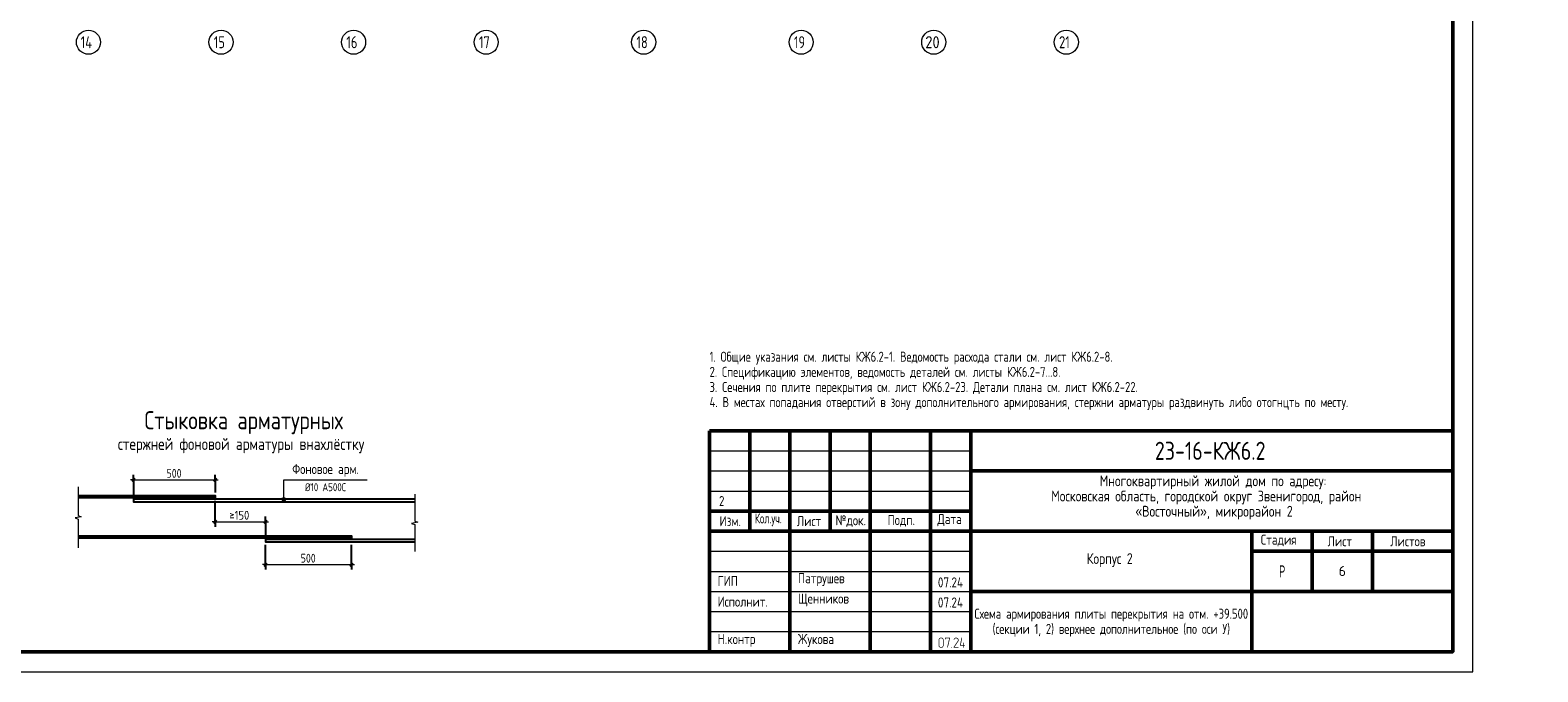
# Model space of a CAD drawing. Header units: millimetres. Extents: x 0 to 61017, y 0 to 42000.
# Tile 9 of 21: x 23489 to 61017, y 0 to 15970. Entities that reach past the tile are written whole.
import ezdxf

# ---------------------------------------------------------------- set-up
doc = ezdxf.new("R2010")
doc.units = ezdxf.units.MM
doc.linetypes.add('______5', pattern=[1100, 800, -100, 100, -100])
for name, color, linetype, lineweight in [('Standard', 7, 'Continuous', 25), ('Оси', 40, '______5', 18), ('Примечания', 7, 'Continuous', 25)]:
    doc.layers.add(name, color=color, linetype=linetype, lineweight=lineweight)
doc.styles.add('GOST 2.304-81', font='txt')
doc.styles.add('ISOCPEUR', font='txt')

msp = doc.modelspace()

# ---------------------------------------------------------------- hatches: boundary and pattern name
at = {"layer": 'Standard', "linetype": 'Continuous', "lineweight": 25, "transparency": 33554687}
h = msp.add_hatch(color=7, dxfattribs=at)
h.paths.add_polyline_path([(46225, 655), (46225, 652), (46225, 649), (46225, 647), (46224, 644), (46224, 641), (46223, 639), (46222, 637), (46221, 634), (46220, 632), (46219, 630), (46218, 627), (46216, 625), (46215, 623), (46213, 621), (46212, 619), (46210, 617), (46208, 615), (46206, 613), (46204, 612), (46201, 610), (46199, 609), (46197, 607), (46195, 606), (46192, 605), (46190, 604), (46188, 603), (46185, 603), (46182, 602), (46180, 602), (46177, 602), (46175, 601), (46172, 601), (46154, 601), (46151, 601), (46149, 602), (46146, 602), (46144, 602), (46142, 603), (46139, 603), (46137, 604), (46135, 605), (46132, 606), (46130, 607), (46128, 609), (46126, 610), (46123, 611), (46121, 613), (46119, 615), (46117, 617), (46115, 619), (46113, 621), (46111, 623), (46110, 625), (46108, 627), (46107, 629), (46106, 632), (46105, 634), (46104, 636), (46103, 639), (46102, 641), (46102, 644), (46101, 646), (46101, 649), (46101, 652), (46101, 655), (46101, 797), (46101, 799), (46101, 802), (46101, 805), (46102, 807), (46102, 810), (46103, 812), (46104, 814), (46105, 817), (46106, 819), (46107, 821), (46108, 823), (46109, 826), (46111, 828), (46113, 830), (46114, 832), (46116, 834), (46118, 836), (46120, 838), (46122, 839), (46124, 841), (46127, 842), (46129, 844), (46131, 845), (46133, 846), (46136, 847), (46138, 848), (46141, 848), (46143, 849), (46146, 849), (46149, 850), (46151, 850), (46154, 850), (46172, 850), (46175, 850), (46177, 850), (46180, 849), (46182, 849), (46185, 849), (46187, 848), (46190, 847), (46192, 846), (46194, 845), (46197, 844), (46199, 843), (46201, 841), (46203, 840), (46205, 838), (46207, 836), (46209, 834), (46211, 833), (46213, 830), (46215, 828), (46216, 826), (46218, 824), (46219, 822), (46220, 820), (46221, 817), (46222, 815), (46223, 812), (46224, 810), (46224, 807), (46225, 805), (46225, 802), (46225, 799), (46225, 797)], flags=16)
h.paths.add_polyline_path([(46208, 655), (46208, 797), (46208, 800), (46207, 804), (46206, 807), (46205, 810), (46204, 813), (46202, 816), (46200, 819), (46197, 822), (46194, 824), (46192, 826), (46189, 828), (46185, 830), (46182, 831), (46179, 832), (46175, 832), (46172, 832), (46154, 832), (46150, 832), (46147, 832), (46144, 831), (46140, 830), (46137, 828), (46134, 826), (46131, 824), (46129, 822), (46126, 819), (46124, 816), (46122, 814), (46121, 810), (46120, 807), (46119, 804), (46118, 800), (46118, 797), (46118, 655), (46118, 651), (46119, 648), (46120, 644), (46121, 641), (46123, 638), (46125, 635), (46127, 632), (46129, 630), (46132, 627), (46135, 625), (46138, 623), (46141, 622), (46144, 620), (46147, 620), (46151, 619), (46154, 619), (46172, 619), (46175, 619), (46179, 620), (46182, 620), (46185, 622), (46188, 623), (46191, 625), (46194, 627), (46197, 629), (46200, 632), (46202, 635), (46204, 637), (46205, 641), (46206, 644), (46207, 647), (46208, 651)])
for points in [[(46385, 839), (46332, 608), (46331, 607), (46331, 606), (46330, 605), (46328, 603), (46323, 601), (46321, 601), (46320, 602), (46318, 602), (46317, 603), (46316, 604), (46315, 605), (46315, 605), (46315, 606), (46314, 607), (46314, 608), (46314, 609), (46314, 610), (46314, 612), (46365, 832), (46278, 832), (46278, 815), (46278, 814), (46278, 813), (46278, 812), (46278, 811), (46277, 810), (46277, 809), (46276, 809), (46276, 808), (46275, 807), (46273, 806), (46271, 806), (46269, 806), (46269, 806), (46268, 806), (46268, 806), (46267, 806), (46266, 807), (46265, 807), (46264, 807), (46263, 808), (46263, 808), (46262, 809), (46262, 810), (46261, 811), (46261, 812), (46261, 813), (46261, 814), (46261, 815), (46261, 841), (46261, 842), (46261, 843), (46261, 844), (46261, 845), (46261, 846), (46262, 847), (46262, 847), (46263, 848), (46263, 848), (46264, 849), (46265, 849), (46266, 849), (46266, 850), (46267, 850), (46268, 850), (46270, 850), (46376, 850), (46378, 850), (46380, 849), (46382, 849), (46383, 848), (46384, 847), (46385, 845), (46385, 844), (46385, 842)], [(46589, 601), (46483, 601), (46481, 601), (46480, 602), (46478, 603), (46476, 604), (46475, 606), (46475, 607), (46474, 609), (46474, 611), (46474, 612), (46474, 613), (46475, 614), (46475, 615), (46573, 763), (46577, 770), (46579, 776), (46580, 779), (46581, 782), (46581, 786), (46581, 789), (46581, 791), (46581, 793), (46581, 795), (46580, 798), (46580, 800), (46579, 802), (46579, 804), (46578, 806), (46577, 807), (46576, 809), (46575, 811), (46573, 813), (46572, 814), (46570, 816), (46569, 818), (46567, 819), (46565, 821), (46563, 822), (46562, 823), (46560, 824), (46558, 826), (46556, 827), (46554, 828), (46552, 828), (46550, 829), (46547, 830), (46545, 831), (46543, 831), (46541, 831), (46539, 832), (46536, 832), (46534, 832), (46531, 832), (46528, 831), (46525, 831), (46522, 830), (46519, 829), (46517, 828), (46514, 827), (46511, 825), (46509, 823), (46506, 821), (46504, 819), (46502, 816), (46499, 813), (46498, 809), (46496, 806), (46494, 802), (46494, 800), (46493, 799), (46492, 798), (46491, 798), (46490, 797), (46489, 797), (46488, 796), (46486, 796), (46484, 796), (46483, 797), (46481, 797), (46480, 798), (46479, 799), (46478, 800), (46478, 800), (46478, 801), (46477, 802), (46477, 803), (46477, 804), (46477, 805), (46477, 808), (46478, 811), (46479, 813), (46480, 816), (46482, 818), (46483, 820), (46484, 823), (46485, 825), (46487, 827), (46488, 829), (46490, 831), (46492, 832), (46493, 834), (46495, 836), (46497, 837), (46499, 839), (46501, 840), (46504, 843), (46508, 845), (46512, 846), (46516, 848), (46520, 849), (46524, 849), (46529, 850), (46533, 850), (46536, 850), (46539, 850), (46543, 849), (46546, 849), (46549, 848), (46551, 848), (46554, 847), (46557, 846), (46560, 845), (46563, 843), (46566, 842), (46568, 840), (46571, 839), (46574, 837), (46576, 835), (46579, 833), (46581, 830), (46584, 828), (46586, 826), (46588, 823), (46590, 820), (46591, 818), (46593, 815), (46594, 813), (46596, 810), (46597, 807), (46598, 804), (46598, 801), (46599, 798), (46599, 795), (46600, 792), (46600, 789), (46600, 784), (46599, 780), (46598, 776), (46597, 772), (46596, 770), (46595, 767), (46595, 765), (46593, 763), (46592, 760), (46591, 758), (46589, 755), (46588, 753), (46499, 619), (46589, 619), (46591, 619), (46592, 618), (46594, 618), (46595, 616), (46596, 615), (46597, 613), (46598, 612), (46598, 610), (46598, 609), (46597, 607), (46597, 606), (46595, 604), (46595, 603), (46594, 603), (46594, 602), (46593, 602), (46592, 602), (46591, 601), (46590, 601)], [(46722, 672), (46749, 672), (46751, 672), (46752, 672), (46754, 671), (46755, 670), (46757, 668), (46757, 667), (46758, 665), (46758, 663), (46758, 662), (46758, 660), (46757, 659), (46756, 657), (46755, 657), (46755, 656), (46754, 656), (46753, 655), (46752, 655), (46751, 655), (46750, 655), (46749, 655), (46722, 655), (46722, 610), (46722, 609), (46722, 608), (46722, 607), (46722, 606), (46721, 605), (46721, 605), (46721, 604), (46720, 603), (46719, 602), (46717, 602), (46716, 601), (46714, 601), (46713, 601), (46712, 601), (46712, 602), (46711, 602), (46710, 602), (46709, 602), (46708, 603), (46707, 603), (46707, 604), (46706, 605), (46706, 605), (46705, 606), (46705, 607), (46705, 608), (46705, 609), (46705, 610), (46705, 655), (46643, 655), (46641, 655), (46639, 655), (46637, 656), (46636, 657), (46635, 658), (46634, 660), (46634, 661), (46634, 663), (46634, 665), (46669, 843), (46670, 845), (46670, 846), (46671, 847), (46672, 848), (46678, 850), (46680, 850), (46681, 849), (46683, 849), (46684, 848), (46685, 847), (46685, 846), (46686, 846), (46686, 845), (46687, 844), (46687, 843), (46687, 842), (46687, 841), (46687, 839), (46653, 672), (46705, 672), (46705, 717), (46705, 718), (46705, 720), (46706, 721), (46707, 723), (46708, 724), (46709, 724), (46710, 725), (46710, 725), (46711, 725), (46712, 726), (46713, 726), (46714, 726), (46715, 726), (46717, 725), (46718, 725), (46720, 723), (46720, 723), (46721, 722), (46721, 721), (46722, 721), (46722, 720), (46722, 719), (46722, 718), (46722, 717)], [(46429, 619), (46431, 619), (46433, 618), (46434, 618), (46435, 616), (46437, 615), (46437, 613), (46438, 612), (46438, 610), (46438, 609), (46438, 607), (46437, 606), (46436, 604), (46435, 603), (46435, 603), (46434, 602), (46433, 602), (46432, 602), (46431, 601), (46430, 601), (46429, 601), (46427, 601), (46426, 602), (46424, 603), (46423, 604), (46422, 605), (46421, 607), (46420, 608), (46420, 610), (46420, 611), (46421, 613), (46422, 614), (46423, 616), (46423, 616), (46424, 617), (46424, 618), (46425, 618), (46426, 619), (46427, 619), (46428, 619)]]:
    msp.add_hatch(color=7, dxfattribs=at).paths.add_polyline_path(points, flags=16)
at = {"layer": 'Примечания', "linetype": 'Continuous', "lineweight": 13, "transparency": 33554687}
for points in [[(29757, 4294), (29847, 4294), (29840, 4316)], [(29757, 4294), (29840, 4316), (29763, 4316)], [(29763, 4271), (29847, 4294), (29757, 4294)], [(29763, 4316), (29840, 4316), (29824, 4333)], [(29763, 4316), (29824, 4333), (29779, 4333)], [(29763, 4271), (29840, 4271), (29847, 4294)], [(29779, 4255), (29840, 4271), (29763, 4271)], [(29779, 4333), (29824, 4333), (29802, 4339)], [(29779, 4255), (29824, 4255), (29840, 4271)], [(29824, 4255), (29779, 4255), (29802, 4249)]]:
    msp.add_hatch(color=7, dxfattribs=at).paths.add_polyline_path(points)

# ---------------------------------------------------------------- linework, layer by layer
at = {"layer": 'Standard', "color": 7, "linetype": 'Continuous', "lineweight": 50, "transparency": 33554687}
for p, q in [((40400, 500), (40400, 6000)), ((40400, 6000), (58900, 6000)), ((41400, 3500), (41400, 6000)), ((42400, 500), (42400, 6000)), ((43400, 3500), (43400, 6000)), ((44400, 500), (44400, 6000)), ((45900, 500), (45900, 6000)), ((46900, 500), (46900, 6000)), ((46900, 5000), (58900, 5000)), ((40400, 4000), (46900, 4000)), ((40400, 4000), (46900, 4000)), ((40400, 3500), (46900, 3500)), ((40400, 3500), (46900, 3500)), ((46900, 3500), (58900, 3500)), ((53900, 2000), (53900, 3500)), ((55400, 2000), (55400, 3500)), ((56900, 2000), (56900, 3500)), ((53900, 3000), (58900, 3000)), ((46900, 2000), (58900, 2000)), ((53900, 500), (53900, 2000)), ((53900, 500), (53900, 2000))]:
    msp.add_line(p, q, dxfattribs=at)
at = {"layer": 'Standard', "color": 7, "linetype": 'Continuous', "lineweight": 25, "transparency": 33554687}
for p, q in [((58900, 500), (58900, 6000)), ((40400, 500), (58900, 500)), ((40400, 500), (58900, 500)), ((40400, 500), (58900, 500))]:
    msp.add_line(p, q, dxfattribs=at)
at = {"layer": 'Standard', "color": 7, "linetype": 'Continuous', "lineweight": 13, "transparency": 33554687}
for p, q in [((40400, 5500), (46900, 5500)), ((40400, 5000), (46900, 5000)), ((40400, 4500), (46900, 4500)), ((40400, 3000), (46900, 3000)), ((40400, 2500), (46900, 2500)), ((40400, 2500), (46900, 2500)), ((40400, 2000), (46900, 2000)), ((40400, 2000), (46900, 2000)), ((40400, 1500), (46900, 1500)), ((40400, 1000), (46900, 1000))]:
    msp.add_line(p, q, dxfattribs=at)
msp.add_lwpolyline([(0, 0), (59400, 0), (59400, 42000), (0, 42000), (0, 0)], close=True, dxfattribs=at)
at = {"layer": 'Standard', "color": 7, "linetype": 'Continuous', "lineweight": 50, "transparency": 33554687}
msp.add_lwpolyline([(2000, 41500), (58900, 41500), (58900, 500), (2000, 500), (2000, 41500)], close=True, dxfattribs=at)
at = {"layer": 'Оси', "color": 7, "linetype": 'Continuous', "lineweight": 13, "transparency": 33554687}
for centre in [(24940, 15670), (28240, 15670), (31540, 15670), (34840, 15670), (38760, 15670), (42680, 15670), (45980, 15670), (49280, 15670)]:
    msp.add_circle(centre, 300, dxfattribs=at)
at = {"layer": 'Примечания', "color": 253, "linetype": 'Continuous', "lineweight": -3, "true_color": 0xa0a0a0, "transparency": 33554687}
for p, q in [((26064, 4780), (26064, 4905)), ((28094, 4780), (28094, 4905)), ((26064, 4780), (26064, 4655)), ((26064, 4780), (26064, 4369)), ((28094, 4780), (28094, 4655)), ((28094, 4780), (28094, 4464)), ((28094, 3737), (28094, 4254)), ((28094, 3737), (28094, 3862)), ((29349, 3737), (29349, 3862)), ((28094, 3737), (28094, 3612)), ((29349, 3737), (29349, 3612)), ((29349, 3737), (29349, 3369)), ((29349, 2668), (29349, 3159)), ((31489, 2668), (31489, 3159)), ((29349, 2668), (29349, 2793)), ((29349, 2668), (29349, 2543)), ((31489, 2668), (31489, 2793)), ((31489, 2668), (31489, 2543))]:
    msp.add_line(p, q, dxfattribs=at)
at = {"layer": 'Примечания', "color": 7, "linetype": 'Continuous', "lineweight": 13, "transparency": 33554687}
for p, q in [((24683, 4601), (24683, 3891)), ((26064, 4780), (25989, 4780)), ((26064, 4780), (28094, 4780)), ((28094, 4780), (28169, 4780)), ((29757, 4294), (29757, 4294)), ((29802, 4339), (29802, 4339)), ((29802, 4249), (29802, 4249)), ((29847, 4294), (29847, 4294)), ((33060, 4421), (33060, 3751)), ((24758, 3860), (24608, 3830)), ((24608, 3830), (24683, 3800)), ((24683, 3891), (24758, 3860)), ((24683, 3800), (24683, 3089)), ((28094, 3737), (28019, 3737)), ((28094, 3737), (29349, 3737)), ((29349, 3737), (29424, 3737)), ((33135, 3722), (32985, 3693)), ((32985, 3693), (33060, 3665)), ((33060, 3751), (33135, 3722)), ((33060, 3665), (33060, 2994)), ((24683, 3089), (24683, 3089)), ((29349, 2668), (29274, 2668)), ((29349, 2668), (31489, 2668)), ((31489, 2668), (31564, 2668)), ((33060, 2994), (33060, 2994))]:
    msp.add_line(p, q, dxfattribs=at)
at = {"layer": 'Примечания', "color": 7, "linetype": 'Continuous', "lineweight": 25, "transparency": 33554687}
for p, q in [((26027, 4742), (26102, 4817)), ((28057, 4742), (28132, 4817)), ((28057, 3699), (28132, 3774)), ((29312, 3699), (29387, 3774)), ((29312, 2630), (29387, 2705)), ((31452, 2630), (31527, 2705))]:
    msp.add_line(p, q, dxfattribs=at)
at = {"layer": 'Примечания', "color": 7, "linetype": 'Continuous', "lineweight": 13, "transparency": 33554687}
msp.add_lwpolyline([(29802, 4294), (29802, 4780), (31879, 4780)], dxfattribs=at)
at = {"layer": 'Примечания', "color": 7, "linetype": 'Continuous', "lineweight": 25, "transparency": 33554687}
for points in [[(24683, 4389), (28094, 4389), (28094, 4329), (24683, 4329)], [(33060, 4294), (26064, 4294), (26064, 4234), (33060, 4234)], [(24683, 3389), (31489, 3389), (31489, 3329), (24683, 3329)], [(33060, 3294), (29349, 3294), (29349, 3234), (33060, 3234)]]:
    msp.add_lwpolyline(points, dxfattribs=at)
at = {"layer": 'Примечания', "color": 7, "linetype": 'Continuous', "lineweight": 13, "transparency": 33554687}
msp.add_circle((29802, 4294), 45, dxfattribs=at)

# ---------------------------------------------------------------- texts
at = {"layer": 'Standard', "color": 7, "linetype": 'Continuous', "lineweight": 25, "transparency": 33554687, "attachment_point": 7}
for s, insert, char_height, width, style in [('\\W0.75;21', (49100, 15520), 300, 472.27, 'ISOCPEUR'), ('Многоквартирный\\~жилой\\~дом\\~по\\~адресу:\\~', (50110, 4545), 270, 5717.07, 'GOST 2.304-81'), ('Московская\\~область,\\~городской\\~округ\\~Звенигород,\\~район\\~', (48904, 4167), 270, 8136.21, 'GOST 2.304-81'), ('«Восточный»,\\~микрорайон\\~2', (50997, 3789), 270, 3952.82, 'GOST 2.304-81'), ('Изм.', (40648, 3625), 250, 631.15, 'GOST 2.304-81'), ('\\W0.83;Кол.уч.', (41527, 3625), 250, 799.96, 'GOST 2.304-81'), ('Лист', (42571, 3625), 250, 782.23, 'GOST 2.304-81'), ('№док.', (43535, 3607), 250, 853.39, 'GOST 2.304-81'), ('Подп.', (44831, 3614), 250, 764.53, 'GOST 2.304-81'), ('Дата', (46073, 3625), 250, 782.22, 'GOST 2.304-81'), ('Стадия', (54121, 3125), 250, 1031.11, 'GOST 2.304-81'), ('Лист', (55784, 3125), 250, 782.22, 'GOST 2.304-81'), ('Листов', (57343, 3125), 250, 1066.5, 'GOST 2.304-81'), ('Корпус\\~2', (49788, 2610), 270, 1362.87, 'GOST 2.304-81'), ('\\W0.77;Р', (54577, 2350), 300, 262.92, 'GOST 2.304-81'), ('ГИП', (40600, 2137), 250, 586.8, 'GOST 2.304-81'), ('Патрушев', (42600, 2137), 250, 1386.36, 'GOST 2.304-81'), ('07.24', (46083, 2101), 250, 817.62, 'GOST 2.304-81'), ('Исполнит.', (40600, 1622), 250, 1386.36, 'GOST 2.304-81'), ('Щенников', (42600, 1631), 250, 1333.08, 'GOST 2.304-81'), ('07.24', (46083, 1601), 250, 817.62, 'GOST 2.304-81'), ('Н.контр', (40600, 622), 250, 1102.08, 'GOST 2.304-81'), ('Жукова', (42600, 622), 250, 1031.11, 'GOST 2.304-81')]:
    msp.add_mtext(s, dxfattribs=dict(at, insert=insert, char_height=char_height, width=width, style=style))
at = {"layer": 'Standard', "color": 7, "linetype": 'Continuous', "lineweight": 13, "transparency": 33554687, "insert": (40400, 7967), "char_height": 250, "width": 19587.5, "attachment_point": 1, "line_spacing_factor": 0.903614}
msp.add_mtext('\\A1;{\\fGOST 2.304-81|i0|b0;\\H250.000000;\\W0.952381;\\C7;1. Общие указания см. листы КЖ6.2-1. Ведомость расхода стали см. лист КЖ6.2-8.}\\P{\\fGOST 2.304-81|i0|b0;\\H250.000000;\\W0.952381;\\C7;2. Спецификацию элементов, ведомость деталей см. листы КЖ6.2-7...8.}\\P{\\fGOST 2.304-81|i0|b0;\\H250.000000;\\W0.952381;\\C7;3. Сечения по плите перекрытия см. лист КЖ6.2-23. Детали плана см. лист КЖ6.2-22.}\\P{\\fGOST 2.304-81|i0|b0;\\H250.000000;\\W0.952381;\\C7;4. В местах попадания отверстий в зону дополнительного армирования, стержни арматуры раздвинуть либо отогнцть по месту.}\\P', dxfattribs=at)
at = {"layer": 'Standard', "color": 7, "linetype": 'Continuous', "lineweight": 50, "transparency": 33554687, "insert": (51483, 5275), "char_height": 450, "width": 3070.53, "attachment_point": 7, "style": 'GOST 2.304-81'}
msp.add_mtext('23-16-КЖ6.2', dxfattribs=at)
at = {"layer": 'Standard', "color": 7, "linetype": 'Continuous', "lineweight": 18, "transparency": 33554687, "insert": (40702, 4250), "char_height": 250, "width": 283.33, "attachment_point": 5, "style": 'GOST 2.304-81'}
msp.add_mtext('\\A1;{\\fGOST 2.304-81|i0|b0;\\H250.000000;\\W1.000000;\\C7;2}\\P', dxfattribs=at)
at = {"layer": 'Standard', "color": 7, "linetype": 'Continuous', "lineweight": 13, "transparency": 33554687, "insert": (56150, 2510), "char_height": 250, "width": 272.22, "attachment_point": 5, "style": 'ISOCPEUR'}
msp.add_mtext('\\A1;{\\fISOCPEUR|i0|b0;\\H250.000000;\\W1.000000;\\C7;6}\\P', dxfattribs=at)
at = {"layer": 'Standard', "color": 7, "linetype": 'Continuous', "lineweight": 25, "transparency": 33554687, "insert": (50400, 1571), "char_height": 250, "width": 8254.17, "attachment_point": 2, "line_spacing_factor": 0.903614}
msp.add_mtext('\\A1;{\\fGOST 2.304-81|i0|b0;\\H250.000000;\\W0.952381;\\C7;Схема армирования плиты перекрытия на отм. +39.500}\\P{\\fGOST 2.304-81|i0|b0;\\H250.000000;\\W0.952381;\\C7;(секции 1, 2) верхнее дополнительное (по оси У)}\\P', dxfattribs=at)
at = {"layer": 'Оси', "color": 7, "linetype": 'Continuous', "lineweight": 25, "transparency": 33554687, "char_height": 300, "attachment_point": 7, "style": 'ISOCPEUR'}
for s, insert, width in [('\\W0.76;14', (24745, 15520), 504.56), ('\\W0.75;15', (28060, 15520), 472.28), ('\\W0.75;16', (31360, 15520), 472.28), ('\\W0.75;17', (34660, 15520), 472.28), ('\\W0.75;18', (38580, 15520), 472.29), ('\\W0.75;19', (42500, 15520), 472.27), ('\\W0.87;20', (45770, 15520), 550.8)]:
    msp.add_mtext(s, dxfattribs=dict(at, insert=insert, width=width))
at = {"layer": 'Примечания', "color": 7, "linetype": 'Continuous', "lineweight": 50, "transparency": 33554687, "attachment_point": 7, "style": 'GOST 2.304-81'}
for s, insert, char_height, width in [('Схема\\~раскладки\\~стержней', (14774, 5915), 450, 6428.76), ('Стыковка\\~арматурных', (26336, 5915), 450, 5309.47), ('фоновой\\~и\\~дополнительной\\~арматуры', (14485, 5361), 350, 6865.7), ('стержней\\~фоновой\\~арматуры\\~внахлёстку', (25673, 5440), 300, 6502.98)]:
    msp.add_mtext(s, dxfattribs=dict(at, insert=insert, char_height=char_height, width=width))
at = {"layer": 'Примечания', "color": 7, "linetype": 'Continuous', "lineweight": 25, "transparency": 33554687, "attachment_point": 7}
for s, insert, char_height, width, style in [('500', (26884, 4830), 220, 516.4, 'GOST 2.304-81'), ('Фоновое\\~арм.', (30012, 4855), 250, 1812.59, 'GOST 2.304-81'), ('Ø10\\~А500С', (30329, 4495), 200, 1153.95, 'GOST 2.304-81'), ('\\W0.87;≥150', (28447, 3787), 220, 666.9, 'ISOCPEUR'), ('500', (30224, 2718), 220, 516.4, 'GOST 2.304-81')]:
    msp.add_mtext(s, dxfattribs=dict(at, insert=insert, char_height=char_height, width=width, style=style))

doc.saveas('drawing.dxf')
